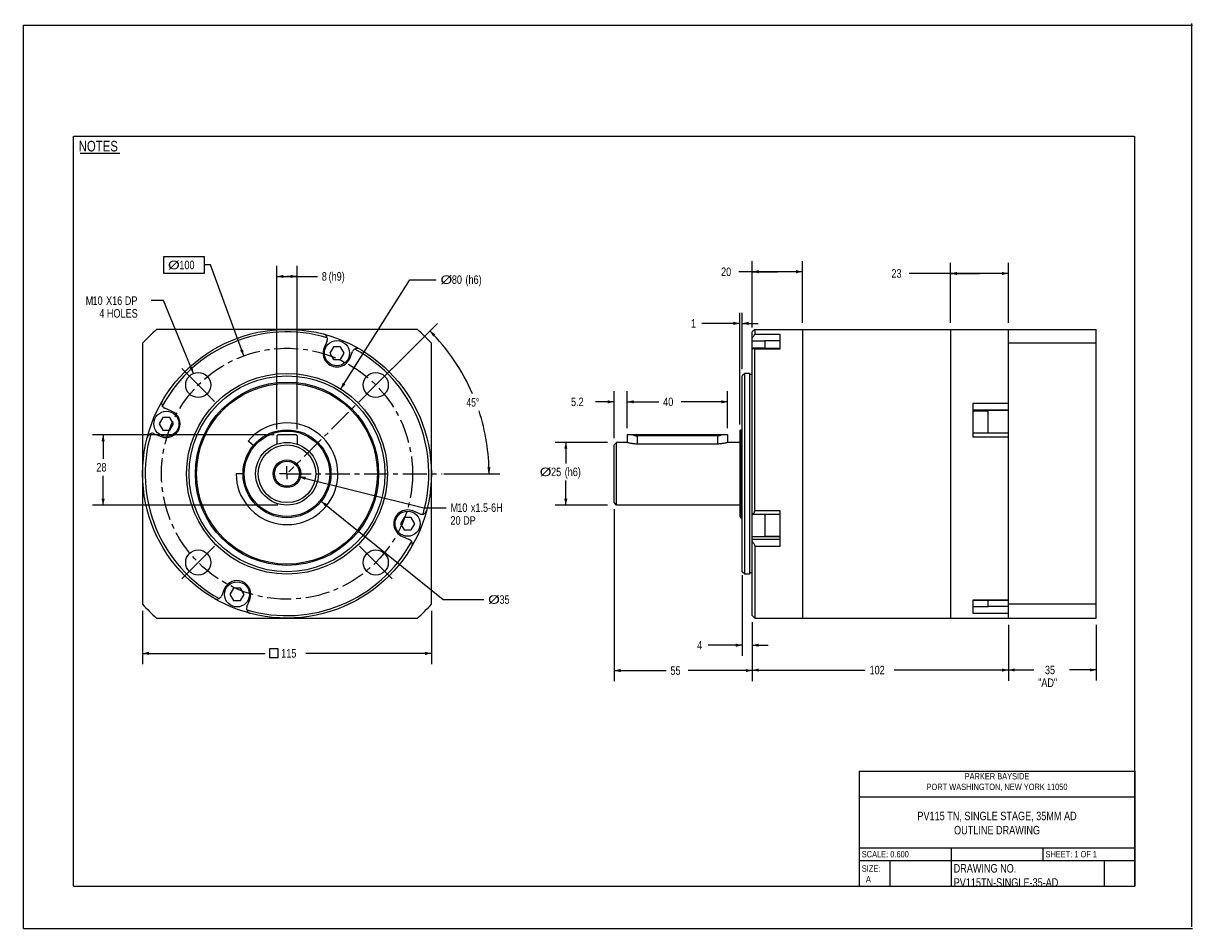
# Model space of a CAD drawing. Header units: millimetres. Extents: x 0 to 279, y 0 to 216.
import ezdxf

# ---------------------------------------------------------------- set-up
doc = ezdxf.new("R2010")
doc.units = ezdxf.units.MM
doc.header["$LTSCALE"] = 15.367
doc.linetypes.add('CENTER', pattern=[0.6, 0.375, -0.075, 0.075, -0.075])
doc.layers.get('0').update_dxf_attribs({"linetype": 'CONTINUOUS'})
doc.layers.add('DEFAULT_1', color=7, linetype='CENTER')
doc.styles.get("Standard").update_dxf_attribs({"font": 'txt', "width": 0.8})
doc.styles.add('TEXTSTYLE_1', font='txt', dxfattribs={"width": 0.8})
doc.dimstyles.new('DIMSTYLE_1', dxfattribs={"dimtxt": 2.032, "dimasz": 1.524, "dimexe": 0.18, "dimexo": 0.0625, "dimgap": 0.09, "dimtad": 0, "dimtih": 1, "dimtoh": 1, "dimlfac": 1.666667, "dimdsep": 46, "dimtxsty": 'STANDARD', "dimblk": '_FILLED', "dimblk1": '_FILLED', "dimblk2": '_FILLED', "dimcen": 0.09, "dimadec": 0, "dimazin": 0, "dimtp": 0.1, "dimtm": 0.1, "dimtfac": 1, "dimtofl": 0, "dimtmove": 0, "dimatfit": 3, "dimldrblk": '_FILLED', "dimfxl": 1, "dimtolj": 1, "dimarcsym": 0})
doc.dimstyles.new('DIMSTYLE_2', dxfattribs={"dimtxt": 2.032, "dimasz": 1.524, "dimexe": 0.18, "dimexo": 0.0625, "dimgap": 0.09, "dimtad": 0, "dimtih": 1, "dimtoh": 1, "dimdec": 1, "dimlfac": 1.666667, "dimdsep": 46, "dimtxsty": 'STANDARD', "dimblk": '_FILLED', "dimblk1": '_FILLED', "dimblk2": '_FILLED', "dimcen": 0.09, "dimadec": 0, "dimazin": 0, "dimtp": 0.5, "dimtm": 0.5, "dimtfac": 1, "dimtdec": 1, "dimtofl": 0, "dimtmove": 0, "dimatfit": 3, "dimldrblk": '_FILLED', "dimfxl": 1, "dimtolj": 1, "dimarcsym": 0})
doc.dimstyles.new('DIMSTYLE_3', dxfattribs={"dimtxt": 2.032, "dimasz": 1.524, "dimexe": 0.18, "dimexo": 0.0625, "dimgap": 0.09, "dimtad": 0, "dimtih": 1, "dimtoh": 1, "dimlfac": 1.666667, "dimdsep": 46, "dimtxsty": 'STANDARD', "dimblk": '_FILLED', "dimblk1": '_FILLED', "dimblk2": '_FILLED', "dimcen": 0.09, "dimadec": 0, "dimazin": 0, "dimtp": 0.1, "dimtm": 0.1, "dimtfac": 1, "dimtofl": 0, "dimtmove": 0, "dimatfit": 3, "dimldrblk": '_FILLED', "dimfxl": 1, "dimtolj": 1, "dimarcsym": 0})
doc.dimstyles.new('DIMSTYLE_4', dxfattribs={"dimtxt": 2.032, "dimasz": 1.524, "dimexe": 0.18, "dimexo": 0.0625, "dimgap": 0.09, "dimtad": 0, "dimtih": 1, "dimtoh": 1, "dimdec": 3, "dimlfac": 1.666667, "dimdsep": 46, "dimtxsty": 'STANDARD', "dimblk": '_FILLED', "dimblk1": '_FILLED', "dimblk2": '_FILLED', "dimcen": 0.09, "dimadec": 0, "dimazin": 0, "dimtp": 0.001, "dimtm": 0.001, "dimtfac": 1, "dimtdec": 3, "dimtofl": 0, "dimtmove": 0, "dimatfit": 3, "dimldrblk": '_FILLED', "dimfxl": 1, "dimtolj": 1, "dimarcsym": 0})
doc.dimstyles.new('DIMSTYLE_5', dxfattribs={"dimtxt": 2.032, "dimasz": 1.524, "dimexe": 0.18, "dimexo": 0.0625, "dimgap": 0.09, "dimtad": 0, "dimtih": 1, "dimtoh": 1, "dimdec": 3, "dimlfac": 1.666667, "dimdsep": 46, "dimtxsty": 'STANDARD', "dimblk": '_FILLED', "dimblk1": '_FILLED', "dimblk2": '_FILLED', "dimcen": 0.09, "dimadec": 0, "dimazin": 0, "dimtp": 0.001, "dimtm": 0.001, "dimtfac": 1, "dimtdec": 3, "dimtofl": 0, "dimtmove": 0, "dimatfit": 3, "dimldrblk": '_FILLED', "dimfxl": 1, "dimtolj": 1, "dimarcsym": 0})
doc.dimstyles.new('DIMSTYLE_6', dxfattribs={"dimtxt": 2.032, "dimasz": 1.524, "dimexe": 0.18, "dimexo": 0.0625, "dimgap": 0.09, "dimtad": 0, "dimtih": 1, "dimtoh": 1, "dimdec": 3, "dimlfac": 1.666667, "dimdsep": 46, "dimtxsty": 'STANDARD', "dimblk": '_FILLED', "dimblk1": '_FILLED', "dimblk2": '_FILLED', "dimcen": 0.09, "dimadec": 0, "dimazin": 0, "dimtm": 0.019, "dimtfac": 1, "dimtdec": 3, "dimtofl": 0, "dimtmove": 0, "dimatfit": 3, "dimldrblk": '_FILLED', "dimfxl": 1, "dimtolj": 1, "dimarcsym": 0})

# ---------------------------------------------------------------- blocks, each defined once
blk = doc.blocks.new('_FILLED')
at = {"color": 0, "linetype": 'BYBLOCK'}
blk.add_solid([(0, 0), (-1, 0.25), (-1, -0.25)], dxfattribs=at)
blk = doc.blocks.new('*D0')
at = {"color": 2, "linetype": 'CONTINUOUS'}
for p, q in [((141.17, 100.21), (141.17, 59.13)), ((174.17, 73.21), (174.17, 59.13)), ((141.17, 61.67), (153.6, 61.67)), ((174.17, 61.67), (158.89, 61.67))]:
    blk.add_line(p, q, dxfattribs=at)
at = {"color": 2, "linetype": 'CONTINUOUS', "xscale": 1.524, "yscale": 1.524, "zscale": 1.524, "rotation": 180}
blk.add_blockref('_FILLED', (141.17, 61.67), dxfattribs=at)
at = {"color": 2, "linetype": 'CONTINUOUS', "xscale": 1.524, "yscale": 1.524, "zscale": 1.524}
blk.add_blockref('_FILLED', (174.17, 61.67), dxfattribs=at)
at = {"color": 2, "linetype": 'CONTINUOUS', "width": 0.8}
blk.add_text('55', height=2.032, dxfattribs=at).set_placement((154.62, 60.65))
blk = doc.blocks.new('*D1')
at = {"color": 2, "linetype": 'CONTINUOUS'}
for p, q in [((235.37, 72.61), (235.37, 59.27)), ((256.37, 72.61), (256.37, 59.27)), ((235.37, 61.81), (241.46, 61.81)), ((256.37, 61.81), (250, 61.81))]:
    blk.add_line(p, q, dxfattribs=at)
at = {"color": 2, "linetype": 'CONTINUOUS', "xscale": 1.524, "yscale": 1.524, "zscale": 1.524}
for p, rotation in [((235.37, 61.81), 180), ((256.37, 61.81), 360)]:
    blk.add_blockref('_FILLED', p, dxfattribs=dict(at, rotation=rotation))
at = {"color": 2, "linetype": 'CONTINUOUS', "width": 0.8}
for s, p in [('35', (244.1, 60.8)), ('"AD"', (242.48, 57.75))]:
    blk.add_text(s, height=2.032, dxfattribs=at).set_placement(p)
blk = doc.blocks.new('*D2')
at = {"color": 2, "linetype": 'CONTINUOUS'}
for p, q in [((174.17, 73.21), (174.17, 59.24)), ((235.37, 72.61), (235.37, 59.24)), ((174.17, 61.78), (201.18, 61.78)), ((235.37, 61.78), (208.09, 61.78))]:
    blk.add_line(p, q, dxfattribs=at)
at = {"color": 2, "linetype": 'CONTINUOUS', "xscale": 1.524, "yscale": 1.524, "zscale": 1.524, "rotation": 180}
blk.add_blockref('_FILLED', (174.17, 61.78), dxfattribs=at)
at = {"color": 2, "linetype": 'CONTINUOUS', "xscale": 1.524, "yscale": 1.524, "zscale": 1.524}
blk.add_blockref('_FILLED', (235.37, 61.78), dxfattribs=at)
at = {"color": 2, "linetype": 'CONTINUOUS', "width": 0.8}
blk.add_text('102', height=2.032, dxfattribs=at).set_placement((202.2, 60.77))
blk = doc.blocks.new('*D3')
at = {"color": 2, "linetype": 'CONTINUOUS'}
for p, q in [((28.49, 75.93), (28.49, 63.23)), ((97.49, 75.93), (97.49, 63.23)), ((28.49, 65.77), (57.79, 65.77)), ((97.49, 65.77), (67.49, 65.77))]:
    blk.add_line(p, q, dxfattribs=at)
at = {"color": 2, "linetype": 'CONTINUOUS', "xscale": 1.524, "yscale": 1.524, "zscale": 1.524, "rotation": 180}
blk.add_blockref('_FILLED', (28.49, 65.77), dxfattribs=at)
at = {"color": 2, "linetype": 'CONTINUOUS', "xscale": 1.524, "yscale": 1.524, "zscale": 1.524}
blk.add_blockref('_FILLED', (97.49, 65.77), dxfattribs=at)
at = {"color": 2, "linetype": 'CONTINUOUS', "width": 0.8}
blk.add_text('115', height=2.032, dxfattribs=at).set_placement((61.6, 64.76))
blk = doc.blocks.new('*D4')
at = {"color": 2, "linetype": 'CONTINUOUS'}
for p, q in [((88.09, 133.79), (98.93, 144.63)), ((100.46, 108.69), (113.82, 108.69))]:
    blk.add_line(p, q, dxfattribs=at)
for start, end in [(23.28, 45), (0, 18.1227)]:
    blk.add_arc((62.99, 108.69), 48.28, start, end, dxfattribs=at)
for points in [[(98.47, 142), (97.13, 142.83), (97.92, 141.47)], [(110.87, 110.21), (111.28, 108.69), (111.63, 110.22)]]:
    blk.add_solid(points, dxfattribs=at)
at = {"color": 2, "linetype": 'CONTINUOUS', "width": 0.755556}
blk.add_text('45%%d', height=2.032, dxfattribs=at).set_placement((105.86, 124.73))
blk = doc.blocks.new('*D5')
at = {"color": 2, "linetype": 'CONTINUOUS'}
for p, q in [((174.17, 143.61), (174.17, 159.51)), ((186.17, 144.78), (186.17, 159.51)), ((180.17, 156.97), (170.98, 156.97)), ((174.17, 156.97), (180.17, 156.97)), ((186.17, 156.97), (180.17, 156.97))]:
    blk.add_line(p, q, dxfattribs=at)
at = {"color": 2, "linetype": 'CONTINUOUS', "xscale": 1.524, "yscale": 1.524, "zscale": 1.524, "rotation": 180}
blk.add_blockref('_FILLED', (174.17, 156.97), dxfattribs=at)
at = {"color": 2, "linetype": 'CONTINUOUS', "xscale": 1.524, "yscale": 1.524, "zscale": 1.524}
blk.add_blockref('_FILLED', (186.17, 156.97), dxfattribs=at)
at = {"color": 2, "linetype": 'CONTINUOUS', "width": 0.8}
blk.add_text('20', height=2.032, dxfattribs=at).set_placement((166.72, 155.95))
blk = doc.blocks.new('*D6')
at = {"color": 2, "linetype": 'CONTINUOUS'}
for p, q in [((228.47, 156.56), (211.69, 156.56)), ((221.57, 144.78), (221.57, 159.1)), ((221.57, 156.56), (228.47, 156.56)), ((235.37, 156.56), (228.47, 156.56)), ((235.37, 144.78), (235.37, 159.1))]:
    blk.add_line(p, q, dxfattribs=at)
at = {"color": 2, "linetype": 'CONTINUOUS', "xscale": 1.524, "yscale": 1.524, "zscale": 1.524, "rotation": 180}
blk.add_blockref('_FILLED', (221.57, 156.56), dxfattribs=at)
at = {"color": 2, "linetype": 'CONTINUOUS', "xscale": 1.524, "yscale": 1.524, "zscale": 1.524}
blk.add_blockref('_FILLED', (235.37, 156.56), dxfattribs=at)
at = {"color": 2, "linetype": 'CONTINUOUS', "width": 0.8}
blk.add_text('23', height=2.032, dxfattribs=at).set_placement((207.42, 155.54))
blk = doc.blocks.new('*D7')
at = {"color": 2, "linetype": 'CONTINUOUS'}
for p, q in [((141.17, 125.88), (136.75, 125.88)), ((141.17, 117.18), (141.17, 128.42)), ((144.29, 119.58), (144.29, 128.42)), ((144.29, 125.88), (148.1, 125.88))]:
    blk.add_line(p, q, dxfattribs=at)
at = {"color": 2, "linetype": 'CONTINUOUS', "xscale": 1.524, "yscale": 1.524, "zscale": 1.524}
blk.add_blockref('_FILLED', (141.17, 125.88), dxfattribs=at)
at = {"color": 2, "linetype": 'CONTINUOUS', "xscale": 1.524, "yscale": 1.524, "zscale": 1.524, "rotation": 180}
blk.add_blockref('_FILLED', (144.29, 125.88), dxfattribs=at)
at = {"color": 2, "linetype": 'CONTINUOUS', "width": 0.8}
blk.add_text('5.2', height=2.032, dxfattribs=at).set_placement((130.86, 124.86))
blk = doc.blocks.new('*D8')
at = {"color": 2, "linetype": 'CONTINUOUS'}
for p, q in [((144.29, 119.58), (144.29, 128.42)), ((144.29, 125.88), (151.87, 125.88)), ((168.29, 125.88), (157.15, 125.88)), ((168.29, 119.58), (168.29, 128.42))]:
    blk.add_line(p, q, dxfattribs=at)
at = {"color": 2, "linetype": 'CONTINUOUS', "xscale": 1.524, "yscale": 1.524, "zscale": 1.524, "rotation": 180}
blk.add_blockref('_FILLED', (144.29, 125.88), dxfattribs=at)
at = {"color": 2, "linetype": 'CONTINUOUS', "xscale": 1.524, "yscale": 1.524, "zscale": 1.524}
blk.add_blockref('_FILLED', (168.29, 125.88), dxfattribs=at)
at = {"color": 2, "linetype": 'CONTINUOUS', "width": 0.8}
blk.add_text('40', height=2.032, dxfattribs=at).set_placement((152.89, 124.86))
blk = doc.blocks.new('*D9')
at = {"color": 2, "linetype": 'CONTINUOUS'}
for p, q in [((59.95, 117.99), (16.52, 117.99)), ((19.06, 117.99), (19.06, 112.27)), ((19.06, 101.19), (19.06, 108.21)), ((60.79, 101.19), (16.52, 101.19))]:
    blk.add_line(p, q, dxfattribs=at)
at = {"color": 2, "linetype": 'CONTINUOUS', "xscale": 1.524, "yscale": 1.524, "zscale": 1.524}
for p, rotation in [((19.06, 117.99), 90), ((19.06, 101.19), 270)]:
    blk.add_blockref('_FILLED', p, dxfattribs=dict(at, rotation=rotation))
at = {"color": 2, "linetype": 'CONTINUOUS', "width": 0.8}
blk.add_text('28', height=2.032, dxfattribs=at).set_placement((17.44, 109.23))
blk = doc.blocks.new('*D10')
at = {"color": 2, "linetype": 'CONTINUOUS'}
for p, q in [((60.59, 119.35), (60.59, 158.39)), ((65.39, 119.35), (65.39, 158.39)), ((60.59, 155.85), (62.99, 155.85)), ((65.39, 155.85), (62.99, 155.85)), ((62.99, 155.85), (70.29, 155.85))]:
    blk.add_line(p, q, dxfattribs=at)
at = {"color": 2, "linetype": 'CONTINUOUS', "xscale": 1.524, "yscale": 1.524, "zscale": 1.524, "rotation": 180}
blk.add_blockref('_FILLED', (60.59, 155.85), dxfattribs=at)
at = {"color": 2, "linetype": 'CONTINUOUS', "xscale": 1.524, "yscale": 1.524, "zscale": 1.524}
blk.add_blockref('_FILLED', (65.39, 155.85), dxfattribs=at)
at = {"color": 2, "linetype": 'CONTINUOUS', "width": 0.8}
for s, height, p in [('8', 2.03, (71.31, 154.84)), ('(h9)', 2.032, (72.93, 154.84))]:
    blk.add_text(s, height=height, dxfattribs=at).set_placement(p)
blk = doc.blocks.new('*D11')
at = {"color": 2, "linetype": 'CONTINUOUS'}
for p, q in [((171.17, 120.48), (171.17, 147.17)), ((171.77, 133.68), (171.77, 147.17)), ((171.17, 144.63), (162.15, 144.63)), ((171.77, 144.63), (175.58, 144.63))]:
    blk.add_line(p, q, dxfattribs=at)
at = {"color": 2, "linetype": 'CONTINUOUS', "xscale": 1.524, "yscale": 1.524, "zscale": 1.524}
blk.add_blockref('_FILLED', (171.17, 144.63), dxfattribs=at)
at = {"color": 2, "linetype": 'CONTINUOUS', "xscale": 1.524, "yscale": 1.524, "zscale": 1.524, "rotation": 180}
blk.add_blockref('_FILLED', (171.77, 144.63), dxfattribs=at)
at = {"color": 2, "linetype": 'CONTINUOUS', "width": 0.8}
blk.add_text('1', height=2.03, dxfattribs=at).set_placement((159.51, 143.61))
blk = doc.blocks.new('*D12')
at = {"color": 2, "linetype": 'CONTINUOUS'}
for p, q in [((71.17, 102.11), (100.34, 78.64)), ((100.34, 78.64), (110.03, 78.64))]:
    blk.add_line(p, q, dxfattribs=at)
at = {"color": 2, "linetype": 'CONTINUOUS', "xscale": 1.524, "yscale": 1.524, "zscale": 1.524, "rotation": 141.172478}
blk.add_blockref('_FILLED', (71.17, 102.11), dxfattribs=at)
at = {"color": 2, "linetype": 'CONTINUOUS'}
for s, width, p in [('%%c', 1.333333, (111.05, 77.62)), ('35', 0.8, (113.76, 77.62))]:
    blk.add_text(s, height=2.032, dxfattribs=dict(at, width=width)).set_placement(p)
blk = doc.blocks.new('*D13')
at = {"color": 2, "linetype": 'CONTINUOUS'}
for p, q in [((139.58, 116.19), (127.08, 116.19)), ((129.62, 116.19), (129.62, 111.18)), ((129.62, 101.19), (129.62, 107.12)), ((139.58, 101.19), (127.08, 101.19))]:
    blk.add_line(p, q, dxfattribs=at)
at = {"color": 2, "linetype": 'CONTINUOUS', "xscale": 1.524, "yscale": 1.524, "zscale": 1.524}
for p, rotation in [((129.62, 116.19), 90), ((129.62, 101.19), 270)]:
    blk.add_blockref('_FILLED', p, dxfattribs=dict(at, rotation=rotation))
at = {"color": 2, "linetype": 'CONTINUOUS'}
for s, width, p in [('%%c', 1.333333, (123.39, 108.13)), ('25', 0.8, (126.1, 108.13)), ('(h6)', 0.8, (129.35, 108.13))]:
    blk.add_text(s, height=2.032, dxfattribs=dict(at, width=width)).set_placement(p)
blk = doc.blocks.new('*D14')
at = {"color": 2, "linetype": 'CONTINUOUS'}
for p, q in [((65.91, 107.97), (95.73, 100.59)), ((95.73, 100.59), (101.04, 100.59))]:
    blk.add_line(p, q, dxfattribs=at)
at = {"color": 2, "linetype": 'CONTINUOUS', "xscale": 1.524, "yscale": 1.524, "zscale": 1.524, "rotation": 166.092579}
blk.add_blockref('_FILLED', (65.91, 107.97), dxfattribs=at)
at = {"color": 2, "linetype": 'CONTINUOUS', "width": 0.8}
for s, height, p in [('M', 2.03, (102.05, 99.57)), ('10', 2.032, (103.68, 99.57)), ('x1.5-6H', 2.032, (106.93, 99.57)), ('20 DP', 2.032, (102.05, 96.52))]:
    blk.add_text(s, height=height, dxfattribs=at).set_placement(p)
blk = doc.blocks.new('*D15')
at = {"color": 2, "linetype": 'CONTINUOUS'}
for p, q in [((33.5, 150.07), (30.53, 150.07)), ((40.64, 132.68), (33.5, 150.07))]:
    blk.add_line(p, q, dxfattribs=at)
at = {"color": 2, "linetype": 'CONTINUOUS', "xscale": 1.524, "yscale": 1.524, "zscale": 1.524, "rotation": 292.324543}
blk.add_blockref('_FILLED', (40.64, 132.68), dxfattribs=at)
at = {"color": 2, "linetype": 'CONTINUOUS', "width": 0.8}
for s, height, p in [('M', 2.03, (14.89, 149.05)), ('10', 2.032, (16.51, 149.05)), ('X16 DP', 2.032, (19.76, 149.05)), ('4 HOLES', 2.032, (18.14, 146))]:
    blk.add_text(s, height=height, dxfattribs=at).set_placement(p)
blk = doc.blocks.new('*D16')
at = {"color": 2, "linetype": 'CONTINUOUS'}
for p, q in [((44.69, 158.59), (43.17, 158.59)), ((52.66, 136.86), (44.69, 158.59))]:
    blk.add_line(p, q, dxfattribs=at)
at = {"color": 2, "linetype": 'CONTINUOUS', "xscale": 1.524, "yscale": 1.524, "zscale": 1.524, "rotation": 290.145529}
blk.add_blockref('_FILLED', (52.66, 136.86), dxfattribs=at)
at = {"color": 2, "linetype": 'CONTINUOUS'}
for s, width, p in [('%%c', 1.333333, (34.56, 157.57)), ('100', 0.8, (37.27, 157.57))]:
    blk.add_text(s, height=2.032, dxfattribs=dict(at, width=width)).set_placement(p)
blk = doc.blocks.new('*D17')
at = {"color": 2, "linetype": 'CONTINUOUS'}
for p, q in [((75.82, 128.97), (92.33, 155.07)), ((92.33, 155.07), (98.66, 155.07))]:
    blk.add_line(p, q, dxfattribs=at)
at = {"color": 2, "linetype": 'CONTINUOUS', "xscale": 1.524, "yscale": 1.524, "zscale": 1.524, "rotation": 237.684326}
blk.add_blockref('_FILLED', (75.82, 128.97), dxfattribs=at)
at = {"color": 2, "linetype": 'CONTINUOUS'}
for s, width, p in [('%%c', 1.333333, (99.68, 154.06)), ('80', 0.8, (102.39, 154.06)), ('(h6)', 0.8, (105.64, 154.06))]:
    blk.add_text(s, height=2.032, dxfattribs=dict(at, width=width)).set_placement(p)
blk = doc.blocks.new('*D18')
at = {"color": 2, "linetype": 'CONTINUOUS'}
for p, q in [((171.77, 84.46), (171.77, 65.18)), ((174.17, 72.23), (174.17, 65.18)), ((171.77, 67.72), (163.62, 67.72)), ((174.17, 67.72), (177.98, 67.72))]:
    blk.add_line(p, q, dxfattribs=at)
at = {"color": 2, "linetype": 'CONTINUOUS', "xscale": 1.524, "yscale": 1.524, "zscale": 1.524}
blk.add_blockref('_FILLED', (171.77, 67.72), dxfattribs=at)
at = {"color": 2, "linetype": 'CONTINUOUS', "xscale": 1.524, "yscale": 1.524, "zscale": 1.524, "rotation": 180}
blk.add_blockref('_FILLED', (174.17, 67.72), dxfattribs=at)
at = {"color": 2, "linetype": 'CONTINUOUS', "width": 0.8}
blk.add_text('4', height=2.03, dxfattribs=at).set_placement((160.98, 66.7))

msp = doc.modelspace()

# ---------------------------------------------------------------- linework, layer by layer
at = {"color": 7, "linetype": 'CONTINUOUS'}
for p, q in [((0, 0), (0, 215.9)), ((0, 215.9), (279.4, 215.9)), ((279.24655, 0.41431), (279.24655, 216.31431)), ((11.938, 10.16), (11.938, 189.36238)), ((11.938, 189.36238), (265.43, 189.36238)), ((265.57424, 10.16), (265.57424, 189.36238)), ((13.55318, 185.32161), (23.03317, 185.32161)), ((94.17019, 143.1932), (31.81636, 143.1932)), ((174.7656, 143.1932), (174.1656, 142.5932)), ((174.1656, 138.48691), (174.1656, 142.59315)), ((174.7656, 143.1932), (174.7656, 142.05881)), ((174.7656, 143.1932), (256.3656, 143.1932)), ((186.1656, 143.1932), (186.1656, 74.1932)), ((221.5656, 143.1932), (221.5656, 74.1932)), ((235.3656, 74.1932), (235.3656, 143.1932)), ((256.3656, 74.1932), (256.3656, 143.1932)), ((28.49327, 139.87012), (28.49327, 77.51629)), ((72.57093, 140.43904), (71.88419, 138.7811)), ((97.49327, 77.51629), (97.49327, 139.87012)), ((177.16591, 140.51824), (177.16591, 138.65411)), ((177.16591, 140.51824), (180.7656, 140.51824)), ((180.7656, 142.05881), (180.7656, 138.49054)), ((256.3656, 139.87012), (235.3656, 139.87012)), ((74.06697, 139.01824), (73.20095, 137.51824)), ((73.20095, 137.51824), (74.06697, 136.01825)), ((75.79902, 139.01824), (74.06697, 139.01824)), ((76.66504, 137.51824), (75.79902, 139.01824)), ((75.79902, 136.01825), (76.66504, 137.51824)), ((77.9818, 136.25539), (78.66854, 137.91333)), ((174.1656, 99.02421), (174.1656, 138.48682)), ((180.7656, 138.65411), (174.60532, 138.65411)), ((174.7656, 99.919), (174.7656, 138.49054)), ((74.06697, 136.01825), (75.79902, 136.01825)), ((172.3656, 132.69035), (171.7656, 132.09035)), ((171.7656, 85.29605), (171.7656, 132.09035)), ((172.3656, 84.69605), (172.3656, 132.69035)), ((173.5656, 132.69035), (172.3656, 132.69035)), ((173.5656, 84.69633), (173.5656, 132.69007)), ((174.1656, 132.3932), (173.5656, 132.3932)), ((35.43109, 123.68173), (33.77314, 124.36847)), ((226.9656, 117.4674), (226.9656, 125.57398)), ((235.3656, 123.86804), (226.9656, 123.86804)), ((230.56529, 123.63292), (226.9656, 123.63292)), ((230.56529, 118.36221), (230.56529, 123.63292)), ((33.30221, 122.13292), (32.43618, 120.63293)), ((32.43618, 120.63293), (33.30221, 119.13293)), ((35.03425, 122.13292), (33.30221, 122.13292)), ((35.90028, 120.63293), (35.03425, 122.13292)), ((35.03425, 119.13293), (35.90028, 120.63293)), ((31.24743, 118.27087), (32.90537, 117.58412)), ((33.30221, 119.13293), (35.03425, 119.13293)), ((60.82127, 117.99319), (60.59267, 117.76459)), ((60.59267, 117.76459), (60.59267, 115.79883)), ((65.16467, 117.99319), (60.82127, 117.99319)), ((65.16467, 117.99319), (65.39327, 117.76459)), ((65.39327, 117.76459), (65.39327, 115.79883)), ((144.28607, 117.99319), (144.28607, 116.15585)), ((168.28602, 117.99319), (144.28607, 117.99319)), ((165.88572, 117.76459), (146.68637, 117.76459)), ((168.28602, 117.99319), (168.28602, 116.1932)), ((171.16572, 118.8932), (171.46572, 119.1932)), ((171.16572, 118.8932), (171.16572, 98.4932)), ((171.46572, 119.1932), (171.46572, 98.1932)), ((171.46572, 119.1932), (171.7656, 119.1932)), ((235.3656, 118.36221), (226.9656, 118.36221)), ((54.97467, 115.42161), (53.68284, 116.50558)), ((141.76572, 116.1932), (141.16572, 115.5932)), ((141.16572, 101.7932), (141.16572, 115.5932)), ((141.76572, 101.1932), (141.76572, 116.1932)), ((144.16572, 116.1932), (141.76572, 116.1932)), ((165.88572, 115.79883), (146.56572, 115.79883)), ((171.16572, 116.1932), (168.28572, 116.1932)), ((52.49327, 108.6932), (50.83937, 108.6932)), ((141.76572, 101.1932), (141.16572, 101.7932)), ((171.16572, 101.1932), (141.76572, 101.1932)), ((90.95229, 98.25348), (90.08627, 96.75348)), ((92.68434, 98.25348), (90.95229, 98.25348)), ((93.55036, 96.75348), (92.68434, 98.25348)), ((94.73911, 99.11554), (93.08117, 99.80228)), ((171.16572, 98.4932), (171.46572, 98.1932)), ((171.46572, 98.1932), (171.7656, 98.1932)), ((174.1656, 99.02419), (180.7656, 99.02419)), ((174.1656, 74.79325), (174.1656, 99.01496)), ((177.16591, 99.02419), (177.16591, 93.75349)), ((180.7656, 99.919), (180.7656, 91.30445)), ((90.08627, 96.75348), (90.95229, 95.25348)), ((90.95229, 95.25348), (92.68434, 95.25348)), ((92.68434, 95.25348), (93.55036, 96.75348)), ((90.55546, 93.70468), (92.2134, 93.01793)), ((177.16591, 93.75349), (180.7656, 93.75349)), ((174.7656, 91.30445), (174.7656, 74.1932)), ((172.3656, 84.69605), (171.7656, 85.29605)), ((173.5656, 84.69605), (172.3656, 84.69605)), ((174.1656, 84.9932), (173.5656, 84.9932)), ((48.00475, 81.13102), (47.318, 79.47307)), ((50.18752, 81.36816), (49.3215, 79.86816)), ((51.91957, 81.36816), (50.18752, 81.36816)), ((52.7856, 79.86816), (51.91957, 81.36816)), ((49.3215, 79.86816), (50.18752, 78.36816)), ((50.18752, 78.36816), (51.91957, 78.36816)), ((51.91957, 78.36816), (52.7856, 79.86816)), ((53.41561, 76.94736), (54.10235, 78.60531)), ((226.9656, 75.3276), (226.9656, 78.60518)), ((226.9656, 78.45172), (235.3656, 78.45172)), ((230.56529, 76.86817), (230.56529, 78.45172)), ((230.56529, 76.86817), (226.9656, 76.86817)), ((256.3656, 77.51629), (235.3656, 77.51629)), ((31.81636, 74.1932), (94.17019, 74.1932)), ((174.7656, 74.1932), (174.1656, 74.7932)), ((174.7656, 74.1932), (256.3656, 74.1932)), ((11.938, 10.16), (265.43, 10.16)), ((0, 0), (279.4, 0))]:
    msp.add_line(p, q, dxfattribs=at)
at = {"color": 2, "linetype": 'CONTINUOUS'}
for p, q in [((33.54737, 156.55571), (33.54737, 160.61971)), ((33.54737, 160.61971), (43.16551, 160.61971)), ((43.16551, 160.61971), (43.16551, 156.55571)), ((43.16551, 156.55571), (33.54737, 156.55571)), ((199.74464, 37.58884), (265.58144, 37.58884)), ((199.74464, 37.58884), (199.74464, 10.15684)), ((265.58144, 37.58884), (265.58144, 10.15684)), ((199.74464, 31.49284), (265.58144, 31.49284)), ((199.74464, 19.30084), (265.58144, 19.30084)), ((221.69024, 19.30084), (221.69024, 10.15684)), ((243.63584, 19.30084), (243.63584, 16.25284)), ((199.74464, 16.25284), (265.58144, 16.25284)), ((207.05984, 16.25284), (207.05984, 10.15684)), ((258.26624, 16.25284), (258.26624, 10.15684)), ((199.74464, 10.15684), (265.58144, 10.15684))]:
    msp.add_line(p, q, dxfattribs=at)
at = {"color": 9, "linetype": 'CONTINUOUS'}
for p, q in [((174.1656, 140.43904), (177.16591, 140.43904)), ((174.7656, 142.05881), (180.7656, 142.05881)), ((174.1656, 138.7811), (177.16591, 138.7811)), ((180.7656, 138.49054), (174.7656, 138.49054)), ((226.9656, 125.57398), (235.3656, 125.57398)), ((226.9656, 123.87817), (235.3656, 123.87817)), ((146.68637, 117.76459), (146.68637, 115.79883)), ((165.88572, 117.76459), (165.88572, 115.79883)), ((235.3656, 117.4674), (226.9656, 117.4674)), ((174.7656, 99.919), (180.7656, 99.919)), ((174.1656, 93.70468), (180.7656, 93.70468)), ((180.7656, 93.01793), (174.1656, 93.01793)), ((180.7656, 91.30445), (174.7656, 91.30445)), ((226.9656, 78.60518), (235.3656, 78.60518)), ((235.3656, 76.94736), (230.56529, 76.94736)), ((235.3656, 75.3276), (226.9656, 75.3276))]:
    msp.add_line(p, q, dxfattribs=at)
at = {"color": 2, "linetype": 'CONTINUOUS'}
msp.add_lwpolyline([(58.80187, 64.75588), (60.91854, 64.75588), (60.91854, 66.87254), (58.80187, 66.87254), (58.80187, 64.75588)], dxfattribs=at)
at = {"color": 7, "linetype": 'CONTINUOUS'}
for centre, radius in [((62.99327, 108.6932), 34.5), ((74.93299, 137.51824), 2.99999), ((41.78007, 129.90641), 3), ((62.99327, 108.6932), 23.99715), ((62.99327, 108.6932), 23.39715), ((84.20647, 129.90641), 3), ((62.99327, 108.6932), 21.90285), ((62.99327, 108.6932), 21.60285), ((34.16823, 120.63293), 2.99999), ((62.99327, 108.6932), 10.5), ((62.99327, 108.6932), 10.2), ((62.99327, 108.6932), 7.5), ((62.99327, 108.6932), 6.9), ((62.99327, 108.6932), 3.3), ((62.99327, 108.6932), 3), ((91.81831, 96.75348), 2.99999), ((41.78007, 87.48), 3), ((84.20647, 87.48), 3), ((51.05355, 79.86816), 2.99999)]:
    msp.add_circle(centre, radius, dxfattribs=at)
for centre, radius, start, end in [((62.99327, 108.6932), 46.5, 132.1034489, 137.8965511), ((62.99327, 108.6932), 33.9, 73.4940913, 151.5061013), ((62.99327, 108.6932), 46.5, 42.1034489, 47.8965511), ((71.46228, 140.89826), 1.2, 14.3969443, 75.2664342), ((71.46228, 140.89826), 1.2, 337.5, 14.3752856), ((74.93299, 137.51824), 3.3, 157.5, 337.5), ((79.77719, 137.45411), 1.2, 120.6275079, 157.5), ((62.99327, 108.6932), 33.9, 343.4940913, 61.5061013), ((79.77719, 137.45411), 1.2, 59.7335658, 120.6082571), ((34.23236, 125.47713), 1.2, 149.7335658, 210.6082571), ((34.16823, 120.63293), 3.3, 247.5, 67.5), ((34.23236, 125.47713), 1.2, 210.6275079, 247.5), ((62.99327, 108.6932), 12.1539, 180, 140), ((62.99327, 108.6932), 33.9, 163.4940913, 241.5061013), ((30.78821, 117.16221), 1.2, 104.3969443, 165.2664342), ((30.78821, 117.16221), 1.2, 67.5, 104.3752856), ((91.81831, 96.75348), 3.3, 67.5, 247.5), ((95.19833, 100.22419), 1.2, 247.5, 284.3752856), ((95.19833, 100.22419), 1.2, 284.3969443, 345.2664342), ((62.99327, 108.6932), 33.9, 253.4940913, 331.5061013), ((91.75418, 91.90928), 1.2, 30.6275079, 67.5), ((91.75418, 91.90928), 1.2, 329.7335658, 30.6082571), ((51.05355, 79.86816), 3.3, 337.5, 157.5), ((46.20935, 79.93229), 1.2, 239.7335658, 300.6082571), ((46.20935, 79.93229), 1.2, 300.6275079, 337.5), ((62.99327, 108.6932), 46.5, 222.1034489, 227.8965511), ((54.52426, 76.48814), 1.2, 157.5, 194.3752856), ((54.52426, 76.48814), 1.2, 194.3969443, 255.2664342), ((62.99327, 108.6932), 46.5, 312.1034489, 317.8965511)]:
    msp.add_arc(centre, radius, start, end, dxfattribs=at)
for points, knots in [([(174.1656, 141.19663), (174.25537, 141.29797), (174.41123, 141.48117), (174.60277, 141.73258), (174.71596, 141.9145), (174.7656, 142.02033), (174.7656, 142.05881)], [0, 0, 0, 0, 0.383921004, 0.683245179, 0.890902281, 1, 1, 1, 1]), ([(174.1656, 138.48691), (174.24931, 138.53659), (174.39131, 138.60772), (174.54427, 138.6573), (174.60752, 138.65452)], [0, 0, 0, 0, 0.613492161, 1, 1, 1, 1]), ([(174.60752, 138.65452), (174.61065, 138.65439), (174.65613, 138.65162), (174.74779, 138.6237), (174.7656, 138.5311), (174.7656, 138.49054)], [0, 0, 0, 0, 0.035917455, 0.520127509, 1, 1, 1, 1]), ([(145.66416, 117.99319), (145.77219, 117.94233), (145.99448, 117.85726), (146.33903, 117.78131), (146.57164, 117.76459), (146.68637, 117.76459)], [0, 0, 0, 0, 0.339551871, 0.673777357, 1, 1, 1, 1]), ([(166.90793, 117.99319), (166.79989, 117.94233), (166.57761, 117.85726), (166.23305, 117.78131), (166.00044, 117.76459), (165.88572, 117.76459)], [0, 0, 0, 0, 0.339551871, 0.673777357, 1, 1, 1, 1]), ([(146.56572, 115.79883), (146.40927, 115.79883), (146.10148, 115.80903), (145.65597, 115.85254), (145.24709, 115.91681), (144.89013, 115.99139), (144.59666, 116.06519), (144.37697, 116.12761), (144.24148, 116.16912), (144.18043, 116.1885), (144.16572, 116.1932)], [0, 0, 0, 0, 0.192206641, 0.378025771, 0.549615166, 0.700459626, 0.825904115, 0.921309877, 0.981027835, 1, 1, 1, 1]), ([(168.28572, 116.1932), (168.27095, 116.18848), (168.20973, 116.16905), (168.07419, 116.12753), (167.85483, 116.06521), (167.56186, 115.99152), (167.20519, 115.91696), (166.79611, 115.85261), (166.35027, 115.80904), (166.04224, 115.79883), (165.88572, 115.79883)], [0, 0, 0, 0, 0.019048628, 0.078910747, 0.174151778, 0.299191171, 0.449980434, 0.621674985, 0.807697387, 1, 1, 1, 1]), ([(174.1656, 99.06188), (174.259, 99.08894), (174.43391, 99.17247), (174.63115, 99.38208), (174.74349, 99.64042), (174.7656, 99.82672), (174.7656, 99.919)], [0, 0, 0, 0, 0.259894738, 0.505116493, 0.753350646, 1, 1, 1, 1]), ([(174.1656, 92.52028), (174.26114, 92.42445), (174.43001, 92.2256), (174.62074, 91.90595), (174.7361, 91.59842), (174.7656, 91.39585), (174.7656, 91.30445)], [0, 0, 0, 0, 0.292977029, 0.561837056, 0.802115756, 1, 1, 1, 1])]:
    msp.add_open_spline(points, degree=3, knots=knots, dxfattribs=at)
at = {"layer": 'DEFAULT_1', "color": 7, "linetype": 'CENTER'}
for p, q in [((41.78007, 129.90641), (37.8627, 133.82378)), ((84.20647, 129.90641), (88.12385, 133.82378)), ((41.78007, 129.90641), (45.69744, 125.98903)), ((84.20647, 129.90641), (63.44636, 109.14629)), ((62.99327, 108.6932), (62.99327, 110.51264)), ((62.99327, 108.6932), (61.22242, 108.6932)), ((62.99327, 108.6932), (62.99327, 107.44026)), ((62.99327, 108.6932), (100.03327, 108.6932)), ((41.78007, 87.48), (45.69744, 91.39737)), ((84.20647, 87.48), (80.2891, 91.39737)), ((41.78007, 87.48), (37.8627, 83.56263)), ((84.20647, 87.48), (88.12385, 83.56263))]:
    msp.add_line(p, q, dxfattribs=at)
msp.add_circle((62.99327, 108.6932), 30, dxfattribs=at)

# ---------------------------------------------------------------- texts
at = {"color": 2, "linetype": 'CONTINUOUS', "width": 0.8}
msp.add_text('NOTES', height=2.54, dxfattribs=at).set_placement((13.21849, 185.71041))
at = {"color": 2, "linetype": 'CONTINUOUS', "insert": (232.66304, 37.16974), "char_height": 1.524, "width": 35.433, "attachment_point": 2, "style": 'TEXTSTYLE_1'}
msp.add_mtext('PARKER BAYSIDE\\PPORT WASHINGTON, NEW YORK 11050', dxfattribs=at)
at = {"color": 2, "linetype": 'CONTINUOUS'}
for s, insert, char_height, width, attachment_point in [('PV115 TN, SINGLE STAGE, 35MM AD\\POUTLINE DRAWING', (232.66304, 27.93684), 2.032, 50.3936, 2), ('SCALE: 0.600', (200.35424, 18.53884), 1.524, 14.6304, 1), ('SHEET: 1 OF 1', (244.24544, 18.53884), 1.524, 15.8496, 1), ('SIZE:\\P  A', (200.35424, 15.10984), 1.524, 6.096, 1), ('DRAWING NO.\\PPV115TN-SINGLE-35-AD', (222.29984, 15.42734), 2.032, 32.512, 1)]:
    msp.add_mtext(s, dxfattribs=dict(at, insert=insert, char_height=char_height, width=width, attachment_point=attachment_point))

# ---------------------------------------------------------------- dimensions: what is measured, and where the dimension line sits
for p1, p2, dimstyle, picture, middle in [((52.6611, 136.85783), (73.32545, 80.52858), 'DIMSTYLE_5', '*D16', (38.35644, 158.58771)), ((71.17316, 102.10993), (54.81338, 115.27647), 'DIMSTYLE_3', '*D12', (114.02626, 78.63614))]:
    dim = msp.add_diameter_dim_2p(p1=p1, p2=p2, dimstyle=dimstyle, dxfattribs=at)
    dim.commit()
    dim.dimension.update_dxf_attribs({"geometry": picture, "text_midpoint": middle, "dimtype": 163})
for base, p1, p2, dimstyle, picture, middle in [((186.1656, 156.96649), (174.1656, 143.60996), (186.1656, 144.7807), 'DIMSTYLE_1', '*D5', (168.34162, 156.96649)), ((235.3656, 156.55932), (221.5656, 144.7807), (235.3656, 144.7807), 'DIMSTYLE_1', '*D6', (209.04991, 156.55932)), ((171.7656, 144.6271), (171.16572, 120.4807), (171.7656, 133.67785), 'DIMSTYLE_1', '*D11', (160.32478, 144.6271)), ((144.28607, 125.87976), (141.16572, 117.1807), (144.28607, 119.58069), 'DIMSTYLE_1', '*D7', (133.29425, 125.87976)), ((168.28602, 125.88072), (144.28607, 119.58069), (168.28602, 119.58069), 'DIMSTYLE_1', '*D8', (154.51142, 125.88072)), ((174.1656, 67.7162), (171.7656, 84.45611), (174.1656, 72.22601), 'DIMSTYLE_4', '*D18', (161.7896, 67.7162)), ((97.49327, 65.77187), (28.49327, 75.92879), (97.49327, 75.92879), 'DIMSTYLE_1', '*D3', (64.03427, 65.77187)), ((235.3656, 61.78223), (174.1656, 73.2057), (235.3656, 72.6057), 'DIMSTYLE_1', '*D2', (204.6337, 61.78223))]:
    dim = msp.add_linear_dim(base=base, p1=p1, p2=p2, dimstyle=dimstyle, dxfattribs=at)
    dim.commit()
    dim.dimension.update_dxf_attribs({"geometry": picture, "text_midpoint": middle, "dimtype": 160})
for base, p1, p2, text, picture, middle in [((65.39327, 155.85284), (60.59267, 119.35209), (65.39327, 119.35209), '<>(h9)', '*D10', (75.37159, 155.85284)), ((256.3656, 61.81207), (235.3656, 72.6057), (256.3656, 72.6057), '<>\\P"AD"', '*D1', (245.72923, 60.28807))]:
    dim = msp.add_linear_dim(base=base, p1=p1, p2=p2, text=text, dimstyle='DIMSTYLE_1', dxfattribs=at)
    dim.commit()
    dim.dimension.update_dxf_attribs({"geometry": picture, "text_midpoint": middle, "dimtype": 160})
for p1, p2, text, dimstyle, picture, middle in [((75.821753, 128.973569), (50.164789, 88.412836), '<>(h6)', 'DIMSTYLE_6', '*D17', (105.908588, 155.074843)), ((40.64051, 132.68155), (42.91963, 127.13126), 'M<>X16 DP\\P4 HOLES', 'DIMSTYLE_5', '*D15', (22.20129, 148.54467)), ((65.90533, 107.97214), (60.08122, 109.41426), 'M<>x1.5-6H\\P20 DP', 'DIMSTYLE_5', '*D14', (110.18239, 99.06309))]:
    dim = msp.add_diameter_dim_2p(p1=p1, p2=p2, text=text, dimstyle=dimstyle, dxfattribs=at)
    dim.commit()
    dim.dimension.update_dxf_attribs({"geometry": picture, "text_midpoint": middle, "dimtype": 163})
dim = msp.add_angular_dim_2l(base=(107.60018, 127.16999), line1=((100.45933, 108.6932), (113.81544, 108.6932)), line2=((98.92997, 144.6299), (88.09042, 133.79035)), dimstyle='DIMSTYLE_2', dxfattribs=at)
dim.commit()
dim.dimension.update_dxf_attribs({"geometry": '*D4', "text_midpoint": (108.16467, 125.7435), "dimtype": 162})
for base, p1, p2, angle, picture, middle in [((19.06398, 101.1932), (59.95298, 117.99319), (60.79195, 101.1932), 270, '*D9', (19.06398, 110.24214)), ((141.16572, 61.6676), (174.1656, 73.2057), (141.16572, 100.2057), 180, '*D0', (156.24522, 61.6676))]:
    dim = msp.add_linear_dim(base=base, p1=p1, p2=p2, angle=angle, dimstyle='DIMSTYLE_1', dxfattribs=at)
    dim.commit()
    dim.dimension.update_dxf_attribs({"geometry": picture, "text_midpoint": middle, "dimtype": 160})
dim = msp.add_linear_dim(base=(129.62459, 101.1932), p1=(139.57822, 116.1932), p2=(139.57822, 101.1932), angle=270, text='%%c<>(h6)', dimstyle='DIMSTYLE_4', dxfattribs=at)
dim.commit()
dim.dimension.update_dxf_attribs({"geometry": '*D13', "text_midpoint": (129.62459, 109.14975), "dimtype": 160})

doc.saveas('drawing.dxf')
